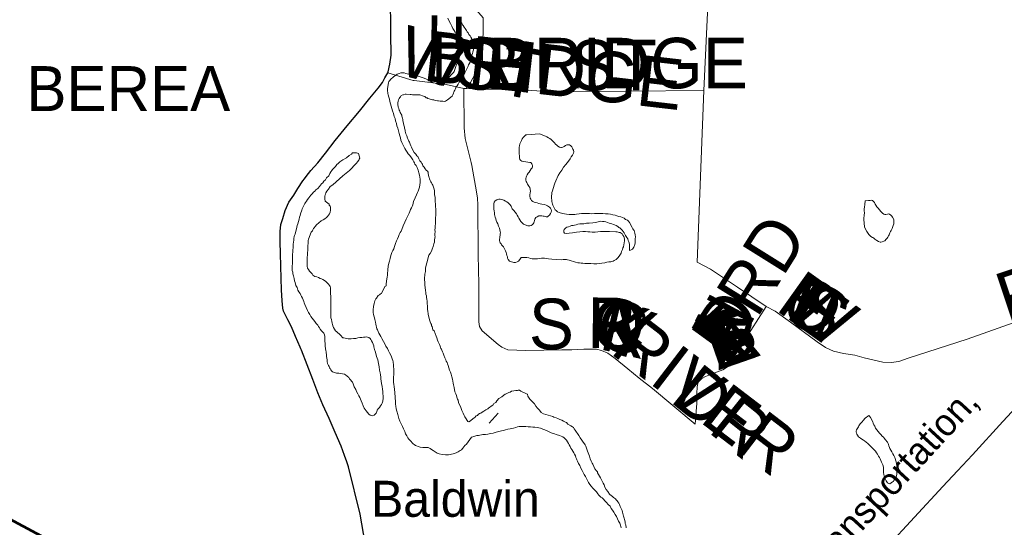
# Model space of a CAD drawing. Header units: feet. Extents: x 92 to 141.3, y -5 to 23.6.
# Tile 58 of 256: x 113.2 to 115.5, y 0.9 to 2.1. Entities that reach past the tile are written whole.
import ezdxf
from ezdxf.enums import TextEntityAlignment as Align

# ---------------------------------------------------------------- set-up
doc = ezdxf.new("R2010")
doc.units = ezdxf.units.FT
doc.header["$MEASUREMENT"] = 0
doc.linetypes.add('CUY - Design$0$DGN1', pattern=[2231.760665, 0, -2231.760665])
for name, color, linetype, lineweight in [('CUY - Design$0$GM_X_City_Street', 7, 'Continuous', 0), ('CUY - Design$0$GM_X_Corporation', 7, 'CUY - Design$0$DGN1', 13), ('CUY - Design$0$GM_X_Corporation_Text', 7, 'Continuous', 13), ('CUY - Design$0$GM_X_Interstate_Route', 1, 'Continuous', 53), ('CUY - Design$0$GM_X_Major_River', 5, 'Continuous', 13), ('CUY - Design$0$GM_X_Minor_Lake', 5, 'Continuous', 0), ('CUY - Design$0$GM_X_Minor_Lake_Text', 5, 'Continuous', 0), ('CUY - Design$0$GM_X_Rail_Line', 7, 'Continuous', 13), ('CUY - Design$0$GM_X_Rail_Line_Text', 7, 'Continuous', 0), ('CUY - Design$0$GM_X_State_Route', 1, 'Continuous', 30)]:
    doc.layers.add(name, color=color, linetype=linetype, lineweight=lineweight)
doc.layers.add('TX_X_20', color=7, linetype='Continuous')
doc.styles.add('CUY - Design$0$Styledgn030', font='dgn030.shx')
doc.styles.add('CUY - Design$0$Styledgn031', font='dgn031.shx')

msp = doc.modelspace()

# ---------------------------------------------------------------- linework, layer by layer
at = {"layer": 'CUY - Design$0$GM_X_City_Street', "flags": 128}
for points in [[(114.7972, 1.5038), (114.8124, 1.8963), (114.8348, 2.3664), (114.8329, 2.6299), (114.8362, 2.7307), (114.8365, 2.7373)], [(114.3075, 2.0509), (114.3075, 2.0631), (114.2301, 2.1536), (114.1487, 2.244)], [(114.3074, 2.0164), (114.3075, 2.0279), (114.3075, 2.0509)], [(114.3055, 1.9594), (114.3066, 1.9605), (114.3074, 2.0164)], [(114.2688, 1.9013), (114.2792, 1.9147), (114.2997, 1.9531), (114.3055, 1.9594)], [(114.0901, 1.9368), (114.1476, 1.9196), (114.1502, 1.9193)], [(114.1502, 1.9193), (114.2229, 1.9101), (114.2633, 1.901), (114.2688, 1.9013)], [(114.2816, 1.7249), (114.2802, 1.7321), (114.2665, 1.7867), (114.2643, 1.8111), (114.2633, 1.901)], [(114.2688, 1.9013), (114.3056, 1.8997), (114.3106, 1.8996)], [(114.3106, 1.8996), (114.386, 1.8987), (114.4635, 1.8939), (114.8124, 1.8963)], [(114.6388, 1.2597), (114.6099, 1.2839), (114.5927, 1.2962), (114.5784, 1.3021), (114.5666, 1.305), (114.5546, 1.3053), (114.538, 1.3047), (114.5109, 1.3035), (114.4874, 1.3037), (114.4052, 1.3021), (114.3639, 1.3034), (114.3502, 1.3093), (114.342, 1.3154), (114.3056, 1.347), (114.2997, 1.3568), (114.2978, 1.3678), (114.2981, 1.4538), (114.2965, 1.5205), (114.2955, 1.6354), (114.2949, 1.6507), (114.2929, 1.6647), (114.2816, 1.7249)], [(114.7972, 1.5038), (114.8276, 1.4883), (114.8897, 1.4467), (114.9548, 1.4027), (114.955, 1.4026)], [(114.7928, 1.1337), (114.7962, 1.1816), (114.7965, 1.204), (114.7974, 1.219), (114.7994, 1.2293), (114.8077, 1.2376), (114.816, 1.2425), (114.8318, 1.2485), (114.8556, 1.2577), (114.8665, 1.2643), (114.8764, 1.2747), (114.8852, 1.2925), (114.9548, 1.4027)], [(114.955, 1.4026), (114.9759, 1.3917), (115.0107, 1.3668), (115.0718, 1.3221), (115.0905, 1.3088), (115.1086, 1.3003), (115.1317, 1.2951), (115.1574, 1.291), (115.1792, 1.2853), (115.2216, 1.2755), (115.241, 1.2742), (115.258, 1.2768), (115.2795, 1.2844), (115.4146, 1.3276), (115.5093, 1.3615), (115.5368, 1.3704), (115.5515, 1.3768), (115.5734, 1.3753), (115.875, 1.389), (115.966, 1.3872), (116.0927, 1.3816)], [(114.7928, 1.1337), (114.6949, 1.2152), (114.6646, 1.2389), (114.6513, 1.2494), (114.6388, 1.2597)]]:
    msp.add_lwpolyline(points, dxfattribs=at)
at = {"layer": 'CUY - Design$0$GM_X_Corporation', "flags": 128}
for points in [[(112.974, 3.6323), (112.9744, 3.6666), (113.0584, 3.6712), (114.0614, 3.6561), (114.8616, 3.644), (114.8657, 3.6412), (114.8655, 3.6341), (114.8647, 3.6107), (114.5354, 3.3001), (114.5284, 2.8982), (114.8432, 2.891), (114.8391, 2.7391), (114.9178, 2.7366), (114.9188, 2.7283), (114.9518, 2.7286), (114.9508, 2.7129), (115.0032, 2.7119), (114.9989, 2.5607), (114.9913, 2.3591), (114.9913, 2.3583), (115.034, 2.357), (115.0227, 2.1237), (115.1043, 2.1217), (115.1052, 2.0103), (115.1805, 2.0098), (115.1805, 1.9838), (115.1472, 1.9812), (115.1456, 1.7905), (115.1777, 1.7914), (115.1772, 1.7431), (115.1154, 1.7409), (115.113, 1.4961), (114.9535, 1.497), (114.9532, 1.4099), (114.9247, 1.3595), (114.7934, 1.407), (114.7925, 1.3608), (114.6594, 1.2522), (114.6646, 1.2389), (114.6513, 1.2494), (114.5693, 1.1951), (114.5666, 1.0692), (114.3389, 1.069), (114.2335, 1.0104), (114.2336, 0.9749), (114.1665, 0.9743), (114.1865, 0.9024), (114.5058, 0.7922), (114.5076, 0.7233), (114.5678, 0.7225), (114.5672, 0.2458), (114.4594, 0.2916), (114.3337, 0.3479), (114.2284, 0.3925), (114.114, 0.4411), (114.0427, 0.473), (113.9821, 0.5043), (113.6214, 0.7242), (113.5724, 0.7239), (113.4765, 0.7234), (113.2075, 0.7217), (112.9673, 0.7212), (112.9621, 1.0522), (112.9163, 1.0712), (112.8755, 1.085), (112.8331, 1.0979), (112.7993, 1.1059), (112.7754, 1.1106), (112.74, 1.1195), (112.7107, 1.1275), (112.6712, 1.1359), (112.6139, 1.1479), (112.5798, 1.1546), (112.5415, 1.1622), (112.5167, 1.167), (112.4517, 1.1781), (112.3965, 1.1867), (112.3831, 1.5294), (112.4331, 1.5617), (112.4745, 1.5361), (112.4963, 1.5284), (112.5256, 1.5208), (112.5589, 1.5144), (112.5758, 1.5133), (112.5918, 1.5151), (112.6037, 1.5226), (112.6381, 1.5476), (112.819, 1.6799), (112.8264, 1.6845), (112.8317, 1.6899), (112.8366, 1.7015), (112.8398, 1.7156), (112.962, 1.7135), (112.9658, 2.0446), (111.8921, 2.0491), (111.8903, 2.0672), (111.8811, 2.1484), (111.8719, 2.2415), (111.8628, 2.3185), (111.8588, 2.3618), (111.8516, 2.4489), (111.8483, 2.5057), (111.8461, 2.5179), (111.8449, 2.5382), (111.8438, 2.5549), (111.9058, 2.7148), (112.164, 2.7173), (112.1504, 2.7329), (112.1133, 2.7319), (112.1042, 2.7442), (112.0568, 2.7605), (112.0616, 2.7849), (112.0541, 2.8096), (112.0487, 2.8319), (112.0321, 2.8532), (112.8573, 2.8418), (112.8561, 3.0555), (112.1691, 3.0674), (112.1844, 3.0942), (112.2296, 3.0912), (112.235, 3.1213), (112.195, 3.124), (112.1952, 3.1271), (112.1943, 3.1453), (112.193, 3.1589), (112.2999, 3.1589), (112.2918, 3.3306), (112.5142, 3.2734), (112.7218, 3.2304), (112.7467, 3.2245), (112.759, 3.221), (112.785, 3.2096), (112.8761, 3.151), (112.9103, 3.1282), (112.9298, 3.1128), (112.9827, 3.0728), (112.9715, 3.3419), (112.9722, 3.4801), (112.974, 3.6323)], [(114.8655, 3.6341), (114.9021, 3.6337), (114.9152, 3.6385), (114.9362, 3.641), (116.3508, 3.6022), (117.0141, 3.585), (117.0126, 3.4513), (117.1482, 3.4507), (117.148, 3.5658), (117.5442, 3.563), (117.5444, 3.5746), (117.6231, 3.5716), (118.1587, 3.5586), (118.1571, 3.3663), (118.1533, 2.5871), (118.1541, 2.4404), (118.1544, 2.2714), (118.1551, 1.7402), (118.1614, 0.7617), (117.2652, 0.7567), (116.9559, 0.7539), (116.2982, 0.7484), (116.138, 0.7469), (115.9589, 0.7415), (115.8762, 0.7398), (115.7629, 0.736), (115.653, 0.7355), (115.4684, 0.736), (114.5678, 0.7225), (114.5076, 0.7233), (114.5058, 0.7922), (114.1865, 0.9024), (114.1665, 0.9743), (114.2336, 0.9749), (114.2335, 1.0104), (114.3389, 1.069), (114.5666, 1.0692), (114.5693, 1.1951), (114.6513, 1.2494), (114.6646, 1.2389), (114.6594, 1.2522), (114.7925, 1.3608), (114.7934, 1.407), (114.9247, 1.3595), (114.9532, 1.4099), (114.9535, 1.497), (115.113, 1.4961), (115.1154, 1.7409), (115.1772, 1.7431), (115.1777, 1.7914), (115.1456, 1.7905), (115.1472, 1.9812), (115.1805, 1.9838), (115.1805, 2.0098), (115.1052, 2.0103), (115.1043, 2.1217), (115.0227, 2.1237), (115.034, 2.357), (114.9913, 2.3583), (114.9913, 2.3591), (114.9989, 2.5607), (115.0032, 2.7119), (114.9508, 2.7129), (114.9518, 2.7286), (114.9188, 2.7283), (114.9178, 2.7366), (114.8391, 2.7391), (114.8432, 2.891), (114.5284, 2.8982), (114.5354, 3.3001), (114.8647, 3.6107), (114.8655, 3.6341)]]:
    msp.add_lwpolyline(points, dxfattribs=at)
at = {"layer": 'CUY - Design$0$GM_X_Interstate_Route', "flags": 128}
msp.add_lwpolyline([(112.9646, 1.0339), (112.9684, 1.0324), (113.056, 0.9972), (113.1717, 0.945), (113.3067, 0.8728), (113.4756, 0.7788), (113.5724, 0.7239)], dxfattribs=at)
at = {"layer": 'CUY - Design$0$GM_X_Major_River', "flags": 128}
for points in [[(114.2534, 2.0586), (114.2555, 2.0553), (114.2572, 2.0525), (114.2589, 2.0504), (114.2606, 2.0471), (114.2622, 2.0451), (114.2647, 2.0418), (114.2668, 2.0386), (114.2685, 2.0361), (114.2698, 2.0336), (114.2711, 2.0312), (114.2732, 2.0283), (114.2753, 2.025), (114.2782, 2.0214), (114.2799, 2.0189), (114.282, 2.0148), (114.2833, 2.0107), (114.2854, 2.0066), (114.2858, 2.0041), (114.2863, 2.0012), (114.2863, 1.9979), (114.2864, 1.9955), (114.286, 1.9926), (114.2856, 1.9897), (114.2848, 1.9872), (114.2844, 1.9847), (114.2833, 1.9806), (114.2821, 1.9772), (114.2817, 1.9748), (114.2809, 1.9715), (114.2797, 1.9681), (114.2789, 1.9644), (114.2778, 1.9611), (114.2757, 1.9578), (114.2745, 1.9557), (114.2733, 1.952), (114.2657, 1.9374), (114.2637, 1.932), (114.2613, 1.9283), (114.2601, 1.9262), (114.2572, 1.922), (114.2556, 1.9195), (114.2532, 1.9154), (114.2508, 1.9112), (114.2484, 1.9075), (114.2459, 1.9058), (114.2443, 1.9008), (114.2427, 1.8975), (114.2415, 1.8954), (114.2411, 1.8934), (114.2399, 1.8909), (114.2387, 1.8871), (114.2367, 1.8838), (114.2261, 1.875), (114.2241, 1.8738), (114.222, 1.8725), (114.2183, 1.8716), (114.2159, 1.872), (114.2138, 1.872), (114.2113, 1.8724), (114.2093, 1.8723), (114.2055, 1.8727), (114.2035, 1.8731), (114.1998, 1.8739), (114.1969, 1.8747), (114.1948, 1.875), (114.1919, 1.8754), (114.189, 1.8762), (114.1845, 1.8774), (114.1816, 1.8786), (114.1795, 1.8798), (114.1774, 1.8802), (114.1741, 1.8826), (114.1712, 1.8834), (114.1691, 1.8846), (114.1654, 1.8858), (114.1629, 1.8866), (114.16, 1.8866), (114.1571, 1.887), (114.1547, 1.8865), (114.1522, 1.8869), (114.1493, 1.8869), (114.146, 1.8868), (114.1431, 1.8872), (114.1407, 1.8872), (114.132, 1.8883), (114.1291, 1.8879), (114.1258, 1.887), (114.1238, 1.8866)], [(114.2587, 1.9976), (114.2557, 2.0066), (114.2519, 2.0169), (114.2502, 2.0202), (114.2481, 2.0231), (114.2464, 2.0255), (114.2435, 2.03), (114.2414, 2.0337), (114.2388, 2.0386), (114.2359, 2.044), (114.2333, 2.0497), (114.2304, 2.0554), (114.2274, 2.062)], [(114.1633, 1.6984), (114.1624, 1.7029), (114.1611, 1.7083), (114.159, 1.7141), (114.1568, 1.7206), (114.1543, 1.7251), (114.1518, 1.7284), (114.1509, 1.7309), (114.1493, 1.7337), (114.1467, 1.7383), (114.1438, 1.7428), (114.14, 1.7477), (114.1367, 1.7517), (114.1337, 1.7554), (114.1312, 1.7599), (114.1287, 1.764), (114.1261, 1.7685), (114.124, 1.7731), (114.1219, 1.7776), (114.1198, 1.7833), (114.1189, 1.7883), (114.1176, 1.7932), (114.1158, 1.7985), (114.1141, 1.8043), (114.1124, 1.8105), (114.1107, 1.8162), (114.1094, 1.8212), (114.1076, 1.8269), (114.1063, 1.8323), (114.1046, 1.8372), (114.1029, 1.8442), (114.1008, 1.85), (114.099, 1.8557), (114.0977, 1.8606), (114.096, 1.866), (114.0947, 1.8713), (114.0934, 1.8767), (114.0921, 1.8812), (114.0908, 1.8866), (114.0899, 1.8899), (114.0895, 1.8919), (114.0894, 1.8952), (114.0894, 1.9014), (114.0913, 1.9142), (114.0925, 1.9171), (114.0941, 1.9192), (114.0957, 1.9217), (114.0981, 1.9238), (114.1006, 1.9259), (114.1038, 1.9284), (114.1071, 1.9309), (114.1108, 1.9339), (114.1161, 1.9356), (114.1198, 1.9369), (114.1227, 1.9369), (114.1252, 1.9369), (114.1272, 1.937), (114.1309, 1.9358), (114.1338, 1.935), (114.1372, 1.9338), (114.1409, 1.933), (114.1446, 1.9322), (114.1483, 1.9319), (114.1508, 1.9311), (114.1545, 1.9303), (114.1591, 1.9295), (114.1636, 1.9279), (114.1682, 1.9263), (114.1731, 1.9247), (114.1785, 1.9223), (114.1831, 1.9199), (114.1864, 1.9183), (114.1885, 1.9171), (114.1906, 1.9154), (114.1955, 1.9139), (114.1993, 1.9127), (114.203, 1.9115), (114.2071, 1.9099), (114.2108, 1.9087), (114.2133, 1.9091), (114.2174, 1.9096), (114.2195, 1.9125), (114.2235, 1.9196), (114.23, 1.9271), (114.2357, 1.9329), (114.2397, 1.9379), (114.2418, 1.94), (114.2426, 1.9425), (114.2441, 1.9466), (114.2453, 1.9516), (114.2473, 1.9574), (114.2497, 1.962), (114.2513, 1.9645), (114.2521, 1.9666), (114.2533, 1.9711), (114.2545, 1.9761), (114.2561, 1.9815), (114.2576, 1.986), (114.2588, 1.9902), (114.2592, 1.9943), (114.2587, 1.9976)], [(114.1238, 1.8866), (114.1205, 1.8849), (114.1185, 1.8824), (114.1173, 1.8803), (114.1156, 1.8782), (114.1144, 1.8753), (114.1132, 1.872), (114.1125, 1.8687), (114.1125, 1.8641), (114.1134, 1.8604), (114.1138, 1.8584), (114.1147, 1.8551), (114.1156, 1.8518), (114.1172, 1.8493), (114.1181, 1.8465), (114.1194, 1.8444), (114.1206, 1.8424), (114.1215, 1.8403), (114.1219, 1.8382), (114.1232, 1.8337), (114.1241, 1.83), (114.1245, 1.8275), (114.125, 1.8247), (114.1254, 1.8214), (114.1263, 1.8172), (114.1276, 1.8131), (114.1281, 1.8107), (114.1289, 1.8082), (114.1293, 1.8061), (114.1298, 1.8033), (114.1311, 1.7975), (114.1324, 1.7946), (114.1336, 1.7926), (114.1345, 1.7876), (114.1362, 1.7844), (114.1379, 1.7811), (114.1392, 1.7782), (114.1409, 1.7737), (114.1426, 1.77), (114.1443, 1.7667), (114.1473, 1.7605), (114.1502, 1.7552), (114.154, 1.7507), (114.1565, 1.747), (114.1586, 1.7454), (114.1607, 1.7401), (114.1632, 1.736), (114.1658, 1.7327), (114.1674, 1.7298), (114.1691, 1.7278), (114.17, 1.7241), (114.1729, 1.7212), (114.1754, 1.7176), (114.1775, 1.7147), (114.1805, 1.7118), (114.1817, 1.7098), (114.1822, 1.7065), (114.1826, 1.7028), (114.1835, 1.6995), (114.1844, 1.6974), (114.1852, 1.6946), (114.1865, 1.6909), (114.1882, 1.688), (114.1899, 1.6851), (114.1911, 1.6823), (114.1928, 1.6802), (114.1954, 1.6707), (114.1963, 1.6675), (114.1968, 1.6629), (114.1968, 1.6584), (114.1973, 1.6551), (114.1977, 1.6526), (114.1977, 1.6501), (114.1982, 1.6473), (114.1983, 1.6423), (114.1987, 1.6374), (114.1988, 1.6316), (114.1993, 1.6254), (114.1998, 1.6217), (114.1998, 1.6155), (114.1995, 1.6114), (114.1992, 1.6056), (114.1988, 1.5977), (114.1985, 1.5924), (114.1982, 1.5866), (114.1978, 1.582), (114.1975, 1.5783), (114.1979, 1.5738), (114.1976, 1.5684), (114.1976, 1.5647), (114.1977, 1.5622), (114.1973, 1.5593), (114.1969, 1.5544), (114.1962, 1.5498), (114.195, 1.5457), (114.1934, 1.5395), (114.1914, 1.5341), (114.1894, 1.5295), (114.1866, 1.5241), (114.1838, 1.5199), (114.1818, 1.5146)], [(114.1059, 1.2057), (114.105, 1.2127), (114.1041, 1.2193), (114.1036, 1.2239), (114.1031, 1.2292), (114.103, 1.2354), (114.103, 1.2412), (114.1033, 1.2474), (114.1032, 1.2532), (114.1036, 1.2581), (114.1035, 1.261), (114.1031, 1.2635), (114.103, 1.2659), (114.103, 1.268), (114.1026, 1.2709), (114.1021, 1.2738), (114.1017, 1.2758), (114.1012, 1.2791), (114.0995, 1.2832), (114.0982, 1.2873), (114.0965, 1.2915), (114.094, 1.2964), (114.0915, 1.3013), (114.0889, 1.3066), (114.0855, 1.312), (114.0826, 1.3169), (114.0796, 1.3226), (114.0758, 1.3292), (114.0737, 1.3337), (114.0716, 1.3378), (114.0695, 1.3419), (114.0674, 1.3456), (114.0661, 1.3493), (114.0648, 1.3517), (114.064, 1.355), (114.0631, 1.3583), (114.0622, 1.362), (114.0613, 1.367), (114.0604, 1.3727), (114.0591, 1.3768), (114.0578, 1.381), (114.057, 1.3847), (114.0565, 1.3884), (114.056, 1.395), (114.0567, 1.4028), (114.0583, 1.4094), (114.0603, 1.4152), (114.0623, 1.4198), (114.0639, 1.4219), (114.068, 1.4277), (114.0704, 1.429), (114.0728, 1.4315), (114.0753, 1.4324), (114.0833, 1.4485), (114.0858, 1.4498), (114.0862, 1.4531), (114.0869, 1.4614), (114.0884, 1.4697), (114.0892, 1.4746), (114.0891, 1.4775), (114.0899, 1.4862), (114.0906, 1.4949), (114.0921, 1.5015), (114.0937, 1.5065), (114.0953, 1.5127), (114.0968, 1.5189), (114.0992, 1.5263), (114.1016, 1.5309), (114.1032, 1.5346), (114.1048, 1.54), (114.1072, 1.5467), (114.1096, 1.5529), (114.112, 1.5575), (114.114, 1.5624), (114.116, 1.5674), (114.1184, 1.5716), (114.12, 1.5749), (114.1216, 1.579), (114.1248, 1.5873), (114.1284, 1.5956), (114.1316, 1.6027), (114.1348, 1.6085), (114.1368, 1.6131), (114.1388, 1.6164), (114.14, 1.6197), (114.142, 1.6243), (114.144, 1.628), (114.1457, 1.6313), (114.1468, 1.6351), (114.1484, 1.6429), (114.1524, 1.6508), (114.1556, 1.6583), (114.158, 1.6633), (114.1592, 1.6662), (114.1604, 1.6707), (114.162, 1.6753), (114.1635, 1.686), (114.1634, 1.6889), (114.1638, 1.6914), (114.1638, 1.6939), (114.1633, 1.6984)], [(114.1818, 1.5146), (114.1802, 1.5075), (114.1791, 1.5021), (114.1771, 1.4943), (114.1763, 1.4906), (114.176, 1.4868), (114.1756, 1.4823), (114.1753, 1.4794), (114.1745, 1.4765), (114.1741, 1.4736), (114.1737, 1.4686), (114.1738, 1.4653), (114.1738, 1.4633), (114.1743, 1.4583), (114.1748, 1.4538), (114.1748, 1.4513), (114.1753, 1.4464), (114.1762, 1.4394), (114.1767, 1.4348), (114.1771, 1.4311), (114.178, 1.427), (114.1785, 1.4225), (114.1789, 1.42), (114.1798, 1.4138), (114.1799, 1.4089), (114.1804, 1.4043), (114.1809, 1.3969), (114.1814, 1.3907), (114.1818, 1.3874), (114.1823, 1.3854), (114.1853, 1.3722), (114.187, 1.3677), (114.1883, 1.3636), (114.1896, 1.3615), (114.19, 1.3586), (114.1909, 1.3566), (114.193, 1.3492), (114.1959, 1.3472), (114.2002, 1.3344), (114.2015, 1.3307), (114.2036, 1.3258), (114.2053, 1.3221), (114.2066, 1.3188), (114.2079, 1.3155), (114.2096, 1.3118), (114.21, 1.3094), (114.2113, 1.3069), (114.2126, 1.3048), (114.2134, 1.3024), (114.2151, 1.2991), (114.2164, 1.2958), (114.2181, 1.2913), (114.2198, 1.2851), (114.2224, 1.281), (114.2236, 1.2773), (114.2253, 1.2745), (114.2266, 1.2712), (114.2275, 1.2675), (114.2292, 1.2621), (114.2309, 1.2572), (114.233, 1.2523), (114.2348, 1.2478), (114.2361, 1.2416), (114.2374, 1.2366), (114.2387, 1.2321), (114.2391, 1.2272), (114.24, 1.2235), (114.2405, 1.2206), (114.2413, 1.2177), (114.2431, 1.2078), (114.2452, 1.2025), (114.2465, 1.1992), (114.2474, 1.1951), (114.2491, 1.1906), (114.2504, 1.1881), (114.2513, 1.1832), (114.2568, 1.1713), (114.2589, 1.1647), (114.2623, 1.1585), (114.264, 1.1536), (114.2661, 1.1503), (114.2674, 1.1483), (114.2691, 1.1454), (114.2716, 1.1417), (114.2728, 1.1397), (114.2749, 1.1389), (114.2786, 1.1414), (114.2806, 1.1427), (114.2831, 1.1452), (114.2859, 1.1473), (114.288, 1.1481), (114.2916, 1.1523), (114.2945, 1.1531), (114.2965, 1.1556), (114.2994, 1.1577), (114.3023, 1.159), (114.3055, 1.1611), (114.3092, 1.1632), (114.3137, 1.1666), (114.3182, 1.1683), (114.3203, 1.17)], [(114.5149, 1.0679), (114.5128, 1.0716), (114.5107, 1.0753), (114.5086, 1.0786), (114.5064, 1.0827), (114.5048, 1.086), (114.5027, 1.0892), (114.501, 1.0929), (114.4984, 1.0966), (114.493, 1.1023), (114.4897, 1.1044), (114.4859, 1.1064), (114.4822, 1.1076), (114.4748, 1.1099), (114.471, 1.1111), (114.4636, 1.1139), (114.4541, 1.1184), (114.4491, 1.1204), (114.4441, 1.122), (114.4387, 1.124), (114.4313, 1.1255), (114.4263, 1.1263), (114.4214, 1.127), (114.416, 1.1274), (114.4107, 1.1277), (114.4053, 1.1281), (114.4003, 1.1284), (114.3954, 1.1284), (114.3905, 1.1279), (114.3863, 1.1274), (114.3822, 1.1261), (114.3773, 1.1244), (114.3699, 1.1227), (114.3646, 1.1218), (114.3592, 1.1209), (114.3543, 1.1192), (114.3494, 1.1179), (114.3436, 1.1166), (114.3375, 1.1149), (114.3305, 1.1131), (114.3243, 1.1118), (114.3186, 1.1105), (114.3132, 1.11), (114.307, 1.1095), (114.3042, 1.1091), (114.3, 1.1086), (114.2972, 1.1078), (114.2935, 1.1073), (114.2885, 1.106), (114.2844, 1.1047), (114.2812, 1.1034), (114.2694, 1.088), (114.2657, 1.0847), (114.2637, 1.0818), (114.2613, 1.0784), (114.258, 1.0751), (114.2552, 1.073), (114.2531, 1.0721), (114.2507, 1.0701), (114.2458, 1.0679), (114.2392, 1.0658), (114.2289, 1.0636), (114.2215, 1.0631), (114.2141, 1.0638), (114.2075, 1.0654), (114.2025, 1.0674), (114.1979, 1.0702), (114.1934, 1.0731), (114.1896, 1.0759), (114.1863, 1.0779), (114.1838, 1.0795), (114.1817, 1.0803), (114.178, 1.0803), (114.1747, 1.0799), (114.1698, 1.0798), (114.164, 1.081), (114.159, 1.0825), (114.1553, 1.0837), (114.1528, 1.0849), (114.1503, 1.0866), (114.1478, 1.0886), (114.1453, 1.091), (114.1432, 1.0935), (114.1399, 1.0968), (114.1378, 1.0992), (114.1353, 1.1025), (114.1332, 1.1066), (114.1306, 1.1115), (114.1285, 1.1168), (114.1259, 1.1226), (114.123, 1.1279), (114.12, 1.1341), (114.1175, 1.1402), (114.1149, 1.1468), (114.1127, 1.1559), (114.1106, 1.1629), (114.1088, 1.1686), (114.1079, 1.1744), (114.1075, 1.1793), (114.107, 1.1839), (114.1059, 1.2057)], [(114.3203, 1.17), (114.3284, 1.1763), (114.3305, 1.1779), (114.3325, 1.1804), (114.3349, 1.1821), (114.337, 1.1834), (114.3394, 1.1867), (114.3435, 1.1921), (114.3504, 1.1963), (114.3549, 1.1997), (114.3582, 1.2018), (114.3606, 1.2027), (114.3631, 1.2043), (114.3664, 1.206), (114.3692, 1.2069), (114.3725, 1.2086), (114.3778, 1.2099), (114.3828, 1.2104), (114.3861, 1.2108), (114.3881, 1.2112), (114.391, 1.2109), (114.3939, 1.2093), (114.3989, 1.2068), (114.4035, 1.2044), (114.4068, 1.2028), (114.4089, 1.2024), (114.4102, 1.1975), (114.4148, 1.1909), (114.4194, 1.186), (114.4231, 1.1824), (114.4252, 1.1799), (114.4286, 1.1746), (114.432, 1.1697), (114.4361, 1.166), (114.439, 1.1628), (114.4407, 1.1603), (114.4457, 1.1571), (114.4668, 1.1507), (114.4697, 1.1495), (114.4747, 1.1483), (114.4788, 1.1463), (114.4834, 1.1443), (114.4875, 1.1423), (114.4913, 1.1407), (114.4942, 1.1391), (114.4962, 1.1383), (114.4983, 1.1375), (114.5017, 1.1334), (114.5083, 1.1293), (114.512, 1.1277), (114.5141, 1.1261), (114.5158, 1.1228), (114.5179, 1.1196), (114.5209, 1.1155), (114.5238, 1.1122), (114.5267, 1.1073), (114.5293, 1.102), (114.5335, 1.0966), (114.5368, 1.0921), (114.5393, 1.0885), (114.5414, 1.086), (114.5427, 1.0835), (114.5436, 1.0811), (114.5449, 1.0766), (114.5466, 1.0716), (114.5483, 1.0679), (114.5496, 1.0642), (114.5508, 1.0601), (114.5526, 1.0539), (114.5547, 1.0486), (114.5572, 1.0445), (114.5589, 1.0421), (114.5628, 1.0314), (114.5669, 1.0265), (114.569, 1.0248), (114.5695, 1.0224), (114.5716, 1.0183), (114.5741, 1.0146), (114.5758, 1.0105), (114.5796, 1.0031), (114.5821, 0.9986), (114.5843, 0.9945), (114.5864, 0.9891), (114.5893, 0.9842), (114.5927, 0.9793), (114.5969, 0.9736), (114.6011, 0.9695), (114.6031, 0.9687), (114.6057, 0.9659), (114.6081, 0.9646), (114.6102, 0.9626), (114.6123, 0.9602), (114.6144, 0.9581), (114.6157, 0.9557), (114.6178, 0.9528), (114.6195, 0.9499), (114.6208, 0.9454), (114.6233, 0.9405), (114.6254, 0.9364), (114.6267, 0.9323), (114.6285, 0.9232)], [(114.3425, 1.159), (114.3216, 1.1354)], [(114.6231, 0.8963), (114.6217, 0.9021), (114.62, 0.9074), (114.6175, 0.9119), (114.6149, 0.9173), (114.6124, 0.9222), (114.6095, 0.9271), (114.6065, 0.9324), (114.6036, 0.9365), (114.6006, 0.9406), (114.5981, 0.946), (114.5935, 0.9496), (114.5897, 0.9541), (114.586, 0.9582), (114.583, 0.9619), (114.5801, 0.9647), (114.5768, 0.9667), (114.5747, 0.9688), (114.5722, 0.9712), (114.5697, 0.9745), (114.5667, 0.9786), (114.5634, 0.9823), (114.5584, 0.9872), (114.5546, 0.9916), (114.5517, 0.9957), (114.5487, 0.9998), (114.5466, 1.0043), (114.5441, 1.0093), (114.5416, 1.0138), (114.539, 1.0187), (114.5365, 1.0232), (114.534, 1.0277), (114.5314, 1.0326), (114.5289, 1.0388), (114.5259, 1.0437), (114.5238, 1.0486), (114.5221, 1.0519), (114.5213, 1.054), (114.52, 1.0573), (114.5187, 1.061), (114.517, 1.0647), (114.5149, 1.0679)], [(114.6285, 0.9232), (114.6302, 0.9183), (114.631, 0.9154), (114.6315, 0.9133), (114.6324, 0.9096), (114.6328, 0.9063), (114.6337, 0.9031), (114.635, 0.8965)]]:
    msp.add_lwpolyline(points, dxfattribs=at)
at = {"layer": 'CUY - Design$0$GM_X_Minor_Lake', "flags": 128}
for points in [[(114.4056, 1.7332), (114.4002, 1.7343), (114.3965, 1.7351), (114.394, 1.7367), (114.3915, 1.7392), (114.3907, 1.7429), (114.3906, 1.7474), (114.3905, 1.752), (114.3905, 1.7561), (114.3904, 1.7598), (114.3904, 1.7631), (114.3903, 1.7668), (114.3911, 1.7701), (114.3919, 1.7743), (114.3931, 1.778), (114.3951, 1.7822), (114.3967, 1.7859), (114.3991, 1.7888), (114.4007, 1.7909), (114.4028, 1.7926), (114.4056, 1.7951), (114.4073, 1.7955)], [(114.4073, 1.7955), (114.4365, 1.7975), (114.4502, 1.7919), (114.4535, 1.7903), (114.4576, 1.7883), (114.4606, 1.7867), (114.4631, 1.7846), (114.4656, 1.7822), (114.4681, 1.7798), (114.471, 1.7773), (114.4735, 1.774), (114.476, 1.7716), (114.4789, 1.7696), (114.4822, 1.7671), (114.4851, 1.7659), (114.4872, 1.7664), (114.4901, 1.7668), (114.4929, 1.7689), (114.4962, 1.771), (114.4995, 1.7723), (114.5019, 1.7727), (114.5053, 1.7724), (114.5082, 1.7703), (114.5103, 1.7675), (114.5119, 1.765), (114.5132, 1.7626), (114.5141, 1.7605), (114.5149, 1.7564), (114.5142, 1.7535), (114.5122, 1.7489), (114.5093, 1.7452), (114.5065, 1.7406), (114.5029, 1.7348), (114.4968, 1.7273), (114.4919, 1.721), (114.4875, 1.7148), (114.483, 1.7081), (114.4794, 1.7023), (114.4738, 1.6903), (114.4714, 1.6845), (114.4698, 1.6799), (114.4662, 1.6675), (114.4651, 1.6633), (114.4647, 1.6596), (114.4643, 1.6559), (114.4644, 1.6538), (114.4644, 1.6505), (114.4649, 1.646), (114.4649, 1.6431), (114.4654, 1.6398), (114.4662, 1.6369), (114.4671, 1.634), (114.4684, 1.6312), (114.4709, 1.6267), (114.4726, 1.6238), (114.4751, 1.6218), (114.478, 1.6193), (114.4813, 1.6177), (114.4842, 1.6169), (114.4867, 1.6161), (114.49, 1.6153), (114.4937, 1.6146), (114.4983, 1.6138), (114.5045, 1.613), (114.511, 1.6131), (114.5172, 1.6132), (114.5213, 1.6137), (114.5271, 1.6146), (114.5329, 1.615), (114.5382, 1.6151), (114.5444, 1.6152), (114.551, 1.6153), (114.5564, 1.6149), (114.5625, 1.615), (114.5675, 1.6151), (114.5733, 1.6151), (114.5811, 1.6152), (114.5873, 1.6149), (114.5935, 1.6145), (114.5988, 1.6138), (114.6046, 1.6126), (114.6096, 1.6114)], [(114.0225, 1.7528), (114.0229, 1.7528), (114.0179, 1.754), (114.013, 1.7539), (114.0093, 1.7539), (114.0064, 1.7514), (114.0015, 1.748), (113.995, 1.7426), (113.9872, 1.7379), (113.9799, 1.7333), (113.9766, 1.73), (113.9734, 1.7275), (113.9701, 1.7229), (113.9677, 1.7204), (113.9657, 1.7179), (113.9636, 1.7158), (113.9616, 1.7133), (113.9596, 1.7104), (113.9575, 1.707), (113.9547, 1.7012), (113.9498, 1.697), (113.947, 1.6925), (113.9438, 1.6891), (113.9409, 1.6858), (113.9385, 1.6833), (113.9361, 1.6804), (113.9332, 1.677), (113.9296, 1.6728), (113.9255, 1.6695), (113.9226, 1.6666), (113.9202, 1.6641), (113.9165, 1.6603), (113.9141, 1.6574), (113.9117, 1.6541), (113.9092, 1.6511), (113.9064, 1.6474), (113.904, 1.6436), (113.9015, 1.6403), (113.8999, 1.6382), (113.8983, 1.6353), (113.8971, 1.632), (113.8955, 1.6291), (113.8943, 1.6262), (113.8931, 1.6233), (113.8923, 1.6204), (113.8911, 1.6171), (113.8899, 1.6142), (113.8892, 1.6109), (113.888, 1.6067), (113.8868, 1.6022), (113.8856, 1.5968), (113.8841, 1.5914), (113.8825, 1.5877), (113.8817, 1.5843), (113.8778, 1.5682), (113.8766, 1.5653), (113.8758, 1.5624), (113.875, 1.5578), (113.8747, 1.5541), (113.8743, 1.5496), (113.8735, 1.545), (113.8732, 1.5417), (113.8732, 1.5376), (113.8732, 1.5355), (113.8729, 1.5335), (113.8729, 1.5306), (113.8725, 1.5269), (113.8722, 1.5223), (113.8718, 1.5186), (113.8715, 1.5145), (113.8715, 1.5103), (113.8716, 1.5066), (113.8716, 1.5033), (113.8717, 1.5), (113.8713, 1.4955), (113.8709, 1.4922), (113.8714, 1.4876), (113.8714, 1.4847), (113.8723, 1.4815), (113.8728, 1.4773), (113.8741, 1.4728), (113.8754, 1.467), (113.8767, 1.4613), (113.878, 1.4572), (113.8793, 1.4506), (113.8823, 1.4457), (113.8844, 1.4403), (113.8865, 1.4362), (113.889, 1.4321), (113.8911, 1.4289), (113.8928, 1.4256), (113.8945, 1.4219), (113.8962, 1.4182), (113.8975, 1.4141), (113.8988, 1.4108), (113.9004, 1.4069)], [(113.9556, 1.6364), (113.9523, 1.6389), (113.9498, 1.6409), (113.9468, 1.6433), (113.9459, 1.6491), (113.9459, 1.6528), (113.9459, 1.6553), (113.9467, 1.6578), (113.9475, 1.6599), (113.9482, 1.6623), (113.9507, 1.6665), (113.9539, 1.6711), (113.9579, 1.6769), (113.9637, 1.6807), (113.9791, 1.6945), (113.9869, 1.7012), (113.9946, 1.7079), (114.002, 1.7138), (114.0077, 1.7192), (114.0121, 1.7242), (114.0158, 1.7284), (114.0182, 1.7305), (114.0207, 1.7338), (114.0235, 1.7372), (114.0243, 1.7396), (114.0259, 1.7421), (114.0229, 1.7528)], [(114.3334, 1.6167), (114.3329, 1.6213), (114.332, 1.6254), (114.332, 1.6291), (114.3319, 1.632), (114.3319, 1.6344), (114.3323, 1.6373), (114.333, 1.6411), (114.3351, 1.644), (114.3387, 1.6465), (114.3408, 1.6474), (114.3433, 1.6478), (114.3466, 1.6478), (114.3507, 1.6471), (114.3548, 1.6459), (114.359, 1.6439), (114.3623, 1.6418), (114.3652, 1.6394), (114.3686, 1.6361), (114.3715, 1.632), (114.3745, 1.6263), (114.3782, 1.6222), (114.3807, 1.6185), (114.3837, 1.6144), (114.3858, 1.6112), (114.3879, 1.6079), (114.3896, 1.6046), (114.3917, 1.6009), (114.3942, 1.5968), (114.3971, 1.5936), (114.4001, 1.5907), (114.4096, 1.5871), (114.4121, 1.5871), (114.4145, 1.5872), (114.4174, 1.5876), (114.4199, 1.5893), (114.4219, 1.5914), (114.4235, 1.5939), (114.4247, 1.5964), (114.4255, 1.5993), (114.4263, 1.6026), (114.4279, 1.6063), (114.4312, 1.608), (114.4353, 1.6097), (114.439, 1.6102), (114.4423, 1.6098), (114.4447, 1.6094), (114.4472, 1.609), (114.4493, 1.6082), (114.4518, 1.6079), (114.4546, 1.6079), (114.4575, 1.6096), (114.4595, 1.6117), (114.462, 1.6154), (114.4636, 1.6183), (114.464, 1.6212), (114.4635, 1.6245), (114.4618, 1.6274), (114.4597, 1.6298), (114.4576, 1.6315), (114.4547, 1.6327), (114.4518, 1.6343), (114.4481, 1.6359), (114.4423, 1.637), (114.4382, 1.6374), (114.4349, 1.6382), (114.4312, 1.6394), (114.4279, 1.6402), (114.4241, 1.6414), (114.4212, 1.643), (114.4187, 1.6454), (114.417, 1.6483), (114.4153, 1.6507), (114.4145, 1.6549), (114.4148, 1.6578), (114.4156, 1.6627), (114.416, 1.6664), (114.4142, 1.6747), (114.4125, 1.6775), (114.4108, 1.68), (114.4092, 1.6825), (114.4075, 1.6861), (114.4058, 1.6886), (114.4053, 1.6915), (114.4053, 1.6952), (114.4061, 1.6981), (114.4069, 1.7006), (114.4085, 1.7039), (114.4109, 1.7072), (114.4129, 1.7101), (114.4154, 1.7135), (114.4178, 1.7172), (114.4198, 1.7201), (114.4206, 1.7222), (114.4206, 1.7243), (114.4201, 1.7272), (114.4193, 1.7292), (114.4168, 1.7317), (114.4143, 1.732), (114.4102, 1.7324), (114.4056, 1.7332)], [(115.1779, 1.6016), (115.1799, 1.5846), (115.182, 1.5797), (115.1854, 1.5743), (115.19, 1.567), (115.1946, 1.5629), (115.1984, 1.5605), (115.2004, 1.5597), (115.2038, 1.5568), (115.2058, 1.5552), (115.2083, 1.5536), (115.2117, 1.5511), (115.2154, 1.5499), (115.2175, 1.5496), (115.2203, 1.5508), (115.224, 1.5517), (115.2261, 1.553), (115.2293, 1.5563), (115.2318, 1.5592), (115.2334, 1.5613), (115.2346, 1.5642), (115.2362, 1.5667), (115.2378, 1.5709), (115.2394, 1.5738), (115.241, 1.5763), (115.243, 1.5808), (115.2438, 1.5833), (115.2446, 1.5854), (115.2454, 1.5879), (115.2466, 1.5916), (115.247, 1.5945), (115.2469, 1.5974), (115.2465, 1.6015), (115.2439, 1.6068), (115.2426, 1.6093), (115.2401, 1.6118), (115.2372, 1.6138), (115.2343, 1.6142), (115.2323, 1.6141), (115.2286, 1.6133), (115.2265, 1.6128), (115.224, 1.614), (115.2207, 1.6161), (115.2174, 1.6197), (115.214, 1.6238), (115.2107, 1.6275), (115.2077, 1.6308), (115.2056, 1.634), (115.2044, 1.6369), (115.2027, 1.6402), (115.2014, 1.6422), (115.1981, 1.6451), (115.1952, 1.6455), (115.1931, 1.6454), (115.1911, 1.6454), (115.1886, 1.645), (115.1812, 1.6445)], [(115.1812, 1.6445), (115.1812, 1.6424), (115.1804, 1.6378), (115.1805, 1.6341), (115.1801, 1.6317), (115.1794, 1.6246), (115.1794, 1.6205), (115.1799, 1.6176), (115.1795, 1.6151), (115.1791, 1.6131), (115.1791, 1.611), (115.1788, 1.6089), (115.1784, 1.606), (115.178, 1.6023), (115.1779, 1.6016)], [(114.0593, 1.3042), (114.0584, 1.3075), (114.0575, 1.3104), (114.0575, 1.3129), (114.0562, 1.3161), (114.0549, 1.3202), (114.0528, 1.3239), (114.0511, 1.3268), (114.0495, 1.3297), (114.0461, 1.3317), (114.0436, 1.3325), (114.0408, 1.3329), (114.0379, 1.3328), (114.0342, 1.3324), (114.0305, 1.3319), (114.0259, 1.3315), (114.021, 1.3306), (114.0165, 1.3297), (114.0115, 1.3292), (114.0062, 1.3287), (113.9992, 1.3286), (113.9951, 1.3294), (113.9922, 1.3302), (113.9893, 1.3306), (113.9872, 1.331), (113.9814, 1.3367), (113.9784, 1.3399), (113.9755, 1.3424), (113.973, 1.3444), (113.9701, 1.3473), (113.9659, 1.3542), (113.9646, 1.3563), (113.9633, 1.3612), (113.9624, 1.3645), (113.9616, 1.3686), (113.9607, 1.3728), (113.9598, 1.3769), (113.9593, 1.3839), (113.9592, 1.3901), (113.9596, 1.3963), (113.9595, 1.4016), (113.9594, 1.407), (113.9597, 1.4132), (113.9597, 1.4177), (113.9596, 1.4231), (113.9596, 1.4272), (113.9591, 1.4309), (113.9591, 1.4351), (113.959, 1.4396), (113.9585, 1.445), (113.9576, 1.4482), (113.9564, 1.4507), (113.9543, 1.4536), (113.9513, 1.4568), (113.9484, 1.4597), (113.9447, 1.4621), (113.9414, 1.4641), (113.9385, 1.4658), (113.9351, 1.467), (113.9314, 1.4686), (113.9277, 1.4702), (113.9231, 1.4713), (113.9206, 1.4726), (113.9186, 1.4746), (113.9165, 1.477), (113.9135, 1.4803), (113.9106, 1.4836), (113.9085, 1.4873), (113.9064, 1.4905), (113.9055, 1.4951), (113.9054, 1.5025), (113.9053, 1.5116), (113.906, 1.5236), (113.9067, 1.5326), (113.907, 1.5413), (113.9073, 1.5471), (113.9077, 1.5508), (113.908, 1.5533), (113.9088, 1.5566), (113.9148, 1.5728), (113.9172, 1.5757), (113.918, 1.5782), (113.9196, 1.5807), (113.9217, 1.5828), (113.9233, 1.5853), (113.9269, 1.5894), (113.9318, 1.594), (113.9371, 1.5982), (113.9416, 1.6008), (113.9457, 1.6033), (113.9494, 1.6062), (113.9518, 1.6083), (113.9543, 1.6112), (113.9567, 1.6146), (113.9579, 1.6187), (113.9587, 1.6229), (113.959, 1.627), (113.9586, 1.6299), (113.9581, 1.6319), (113.956, 1.6344), (113.9556, 1.6364)], [(114.6296, 1.5626), (114.6304, 1.5601), (114.6313, 1.5568), (114.6309, 1.5531), (114.6306, 1.5481), (114.6294, 1.5436), (114.6286, 1.5394), (114.6274, 1.5365), (114.6263, 1.5328), (114.6243, 1.5287), (114.6231, 1.5249), (114.6202, 1.5199), (114.6162, 1.5149), (114.6117, 1.5103), (114.6076, 1.5078), (114.6048, 1.5061), (114.6023, 1.5053), (114.5994, 1.5048), (114.5953, 1.5044), (114.5904, 1.5039), (114.5859, 1.5026), (114.5793, 1.5017), (114.5739, 1.5008), (114.5677, 1.5003), (114.5607, 1.5002), (114.5541, 1.5006), (114.5463, 1.5009), (114.5401, 1.5012), (114.536, 1.5016), (114.5319, 1.5019), (114.5282, 1.5023), (114.5244, 1.5027), (114.5191, 1.5038), (114.5141, 1.5054), (114.5087, 1.507), (114.5046, 1.5086), (114.5009, 1.5094), (114.4984, 1.5098), (114.4959, 1.5102), (114.4938, 1.5101), (114.491, 1.5101), (114.4864, 1.5096), (114.4646, 1.511), (114.4576, 1.5118), (114.4522, 1.5125), (114.4477, 1.5129), (114.4439, 1.5128), (114.4411, 1.5128), (114.4369, 1.5127), (114.4324, 1.5119), (114.4271, 1.5114), (114.4225, 1.5113), (114.4196, 1.5117), (114.4163, 1.5125), (114.4122, 1.5137), (114.4077, 1.5144), (114.4031, 1.5148), (114.3994, 1.5148), (114.3969, 1.5147), (114.3945, 1.5143), (114.3916, 1.5101), (114.3888, 1.506), (114.3855, 1.5047), (114.3814, 1.503), (114.3781, 1.5033), (114.3756, 1.5037), (114.3728, 1.5045), (114.3699, 1.5053), (114.3678, 1.5061), (114.3653, 1.5098), (114.3636, 1.5135), (114.3631, 1.516), (114.3623, 1.5193), (114.3614, 1.523), (114.3601, 1.5262), (114.3588, 1.5299), (114.3571, 1.5332), (114.3559, 1.5361), (114.3542, 1.539), (114.3521, 1.5414), (114.35, 1.5435), (114.3487, 1.5459), (114.347, 1.548), (114.3458, 1.5508), (114.3449, 1.5537), (114.346, 1.5624), (114.3464, 1.5653), (114.3468, 1.5686), (114.3472, 1.5711), (114.3467, 1.5744), (114.3462, 1.5781), (114.3454, 1.5818), (114.3432, 1.5867), (114.3415, 1.5916), (114.3394, 1.5957), (114.3377, 1.599), (114.3368, 1.6031), (114.3356, 1.6068), (114.3347, 1.6097), (114.3338, 1.613), (114.3334, 1.6167)], [(114.6096, 1.6114), (114.6137, 1.6103), (114.6178, 1.6087), (114.6224, 1.6075), (114.6265, 1.6059), (114.6303, 1.6043), (114.6336, 1.6018), (114.6377, 1.5998), (114.6403, 1.5974), (114.6423, 1.5945), (114.6487, 1.583), (114.6504, 1.5806), (114.6516, 1.5781), (114.6529, 1.5761), (114.6538, 1.5736), (114.6546, 1.5707), (114.6555, 1.5662), (114.656, 1.5621), (114.6556, 1.5575), (114.6557, 1.5534), (114.6553, 1.5484), (114.6545, 1.5447), (114.6521, 1.5385), (114.6493, 1.5339), (114.6448, 1.5318), (114.6424, 1.5305), (114.6423, 1.5338), (114.6427, 1.5388), (114.6426, 1.5421), (114.6426, 1.5446), (114.6417, 1.5479), (114.6409, 1.5507), (114.6396, 1.5536), (114.6383, 1.5573), (114.6362, 1.5602), (114.6349, 1.5626), (114.6333, 1.5651), (114.632, 1.5684), (114.6299, 1.5708), (114.6278, 1.5741), (114.6253, 1.577), (114.6232, 1.5798), (114.6207, 1.5823), (114.6182, 1.5835), (114.6161, 1.5855), (114.6123, 1.588), (114.6082, 1.5896), (114.5995, 1.5923), (114.5958, 1.5935), (114.5921, 1.5947), (114.5883, 1.5959), (114.5842, 1.5967), (114.5805, 1.5971), (114.5768, 1.5974), (114.5735, 1.597), (114.571, 1.5965), (114.5677, 1.5957), (114.5636, 1.5948), (114.5587, 1.5939), (114.5505, 1.5934), (114.5439, 1.5929), (114.5381, 1.592), (114.5332, 1.5915), (114.5286, 1.5915), (114.5245, 1.5906), (114.5204, 1.5897), (114.5163, 1.5888), (114.5134, 1.588), (114.5101, 1.5875), (114.5069, 1.5867), (114.5028, 1.585), (114.4995, 1.5837), (114.4966, 1.5824), (114.4934, 1.5786), (114.4926, 1.5762), (114.4922, 1.5729), (114.4935, 1.5704), (114.4976, 1.5692), (114.5046, 1.5705), (114.512, 1.5714), (114.5211, 1.5728), (114.5289, 1.5737), (114.5359, 1.5738), (114.5421, 1.5739), (114.547, 1.5735), (114.552, 1.5732), (114.5573, 1.5728), (114.5639, 1.5729), (114.5697, 1.5734), (114.5759, 1.5739), (114.582, 1.574), (114.5895, 1.574), (114.5969, 1.5741), (114.6113, 1.5735), (114.6146, 1.5731), (114.6167, 1.5727), (114.6187, 1.5719), (114.6208, 1.5715), (114.6254, 1.5687), (114.6275, 1.5658), (114.6296, 1.5626)], [(113.9004, 1.4069), (113.9064, 1.3935), (113.9085, 1.389), (113.9111, 1.3845)], [(113.9111, 1.3845), (113.914, 1.38), (113.9228, 1.3682), (113.9258, 1.3641), (113.9283, 1.3616), (113.9295, 1.3596), (113.9316, 1.3567), (113.9333, 1.3538), (113.9354, 1.351), (113.9384, 1.3473), (113.9409, 1.3436), (113.9434, 1.3416), (113.9451, 1.3379), (113.9455, 1.3342), (113.9456, 1.3313), (113.946, 1.328), (113.9461, 1.3247), (113.9461, 1.3222), (113.9466, 1.3189), (113.9466, 1.316), (113.9466, 1.3131), (113.9467, 1.3107), (113.9471, 1.3082), (113.9476, 1.3057), (113.948, 1.302), (113.9489, 1.2987), (113.9489, 1.2958), (113.9494, 1.2938), (113.9494, 1.2913), (113.9498, 1.288), (113.9503, 1.2843), (113.9508, 1.2806), (113.9512, 1.2769), (113.9521, 1.2723), (113.9542, 1.2678), (113.9555, 1.2654), (113.9568, 1.2625), (113.958, 1.2605), (113.9593, 1.2576), (113.9614, 1.2551), (113.9631, 1.2531), (113.9676, 1.2515), (113.9726, 1.2503), (113.9775, 1.2504), (113.9813, 1.2496), (113.9862, 1.2488), (113.9904, 1.2476), (113.9933, 1.2464), (114.0008, 1.2403), (114.0024, 1.2375), (114.005, 1.2342), (114.007, 1.2322), (114.0087, 1.2297), (114.01, 1.2277), (114.0113, 1.2235), (114.013, 1.2186), (114.0164, 1.2129), (114.0185, 1.2079), (114.021, 1.2026), (114.0236, 1.1985), (114.0257, 1.1944), (114.027, 1.1907), (114.0287, 1.1866), (114.0308, 1.1813), (114.0333, 1.1751), (114.0359, 1.1698), (114.038, 1.1673), (114.0401, 1.1636), (114.043, 1.16), (114.0464, 1.1567), (114.0497, 1.1543), (114.0522, 1.1535), (114.0551, 1.1527), (114.0588, 1.154), (114.0608, 1.156), (114.0628, 1.1585), (114.0644, 1.1627), (114.0656, 1.1652), (114.0676, 1.1685), (114.0705, 1.1714), (114.0733, 1.1752), (114.0753, 1.1781), (114.0769, 1.1818), (114.0781, 1.1864), (114.0793, 1.1926), (114.0787, 1.2079), (114.0778, 1.2136), (114.0769, 1.2194), (114.0755, 1.2264), (114.0746, 1.2318), (114.0742, 1.2371), (114.0737, 1.2412), (114.0732, 1.2462), (114.0723, 1.2511), (114.071, 1.2569), (114.0697, 1.2643), (114.0683, 1.2721), (114.0666, 1.2804), (114.064, 1.2882), (114.0618, 1.2985), (114.0593, 1.3042)], [(115.1895, 1.1532), (115.1811, 1.1475), (115.177, 1.1421), (115.1746, 1.1388), (115.1722, 1.1367), (115.1701, 1.1342), (115.1681, 1.1317), (115.1669, 1.1296), (115.1657, 1.1271), (115.1645, 1.125), (115.1633, 1.1225), (115.1617, 1.1204), (115.1605, 1.1175), (115.1609, 1.1155), (115.1613, 1.1134), (115.1626, 1.1106), (115.1639, 1.1081), (115.1664, 1.1048), (115.1685, 1.1032), (115.171, 1.1016), (115.1735, 1.0995), (115.1772, 1.0971), (115.1801, 1.0951), (115.1835, 1.0922), (115.1872, 1.089), (115.2031, 1.0733)], [(115.2031, 1.0733), (115.2048, 1.0714), (115.2073, 1.0678), (115.2098, 1.0645), (115.2119, 1.06), (115.214, 1.0575), (115.2153, 1.0542), (115.217, 1.0505), (115.2187, 1.0468), (115.2204, 1.0432), (115.2216, 1.0403), (115.2225, 1.0382), (115.2234, 1.0345), (115.2234, 1.0316), (115.2235, 1.0283), (115.2235, 1.023), (115.224, 1.0184), (115.2245, 1.0151), (115.2253, 1.0131), (115.227, 1.0082), (115.2295, 1.0036), (115.2325, 0.9996), (115.2354, 0.9975), (115.2379, 0.9971), (115.244, 1.0018), (115.246, 1.0026), (115.2468, 1.0047), (115.2493, 1.0084), (115.2513, 1.0101), (115.2525, 1.0122), (115.2533, 1.0155), (115.2537, 1.0192), (115.254, 1.0229), (115.254, 1.0271), (115.2539, 1.0308), (115.2539, 1.0349), (115.2534, 1.039), (115.2529, 1.0431), (115.2521, 1.0477), (115.2495, 1.0571), (115.2469, 1.0616), (115.2448, 1.0657), (115.2423, 1.0703), (115.2402, 1.0739), (115.2376, 1.078), (115.2368, 1.0801), (115.2355, 1.0838), (115.2346, 1.0867), (115.2338, 1.0891), (115.2321, 1.092), (115.2304, 1.0945), (115.2292, 1.0965), (115.2271, 1.0985), (115.2254, 1.101), (115.2233, 1.1039), (115.22, 1.1063), (115.2174, 1.1096), (115.2141, 1.1128), (115.2112, 1.1165), (115.2078, 1.1206), (115.2053, 1.1247), (115.2032, 1.1288), (115.2011, 1.1321), (115.1998, 1.1354), (115.1985, 1.1386), (115.1934, 1.1485), (115.1913, 1.1514), (115.1895, 1.1532)]]:
    msp.add_lwpolyline(points, dxfattribs=at)
at = {"layer": 'CUY - Design$0$GM_X_Rail_Line', "flags": 128}
msp.add_lwpolyline([(115.2297, 0.8503), (115.3592, 0.991), (115.3923, 1.0269), (115.4268, 1.0631), (115.4961, 1.1395), (115.5267, 1.1726)], dxfattribs=at)
at = {"layer": 'CUY - Design$0$GM_X_State_Route', "flags": 128}
for points in [[(114.0907, 1.9395), (114.0947, 1.957), (114.0973, 1.9778), (114.0966, 2.0253), (114.0966, 2.0592), (114.096, 2.0833), (114.096, 2.1047), (114.0986, 2.121), (114.0996, 2.1238)], [(113.903, 1.6997), (113.9136, 1.7133), (113.9295, 1.7313), (113.947, 1.7534), (113.9695, 1.7825), (113.997, 1.816), (114.0253, 1.8492), (114.0486, 1.8791), (114.0674, 1.902), (114.0774, 1.9147), (114.0832, 1.9254), (114.0901, 1.9368), (114.0907, 1.9395)], [(113.8891, 1.3098), (113.8788, 1.3341), (113.8692, 1.3561), (113.8615, 1.3718), (113.8542, 1.3855), (113.8514, 1.3917), (113.8498, 1.3987), (113.8479, 1.4157), (113.8469, 1.4404), (113.8463, 1.4668), (113.8453, 1.4953), (113.8443, 1.5229), (113.8434, 1.551), (113.8436, 1.5741), (113.8454, 1.5902), (113.8496, 1.6038), (113.8547, 1.6219), (113.8636, 1.6412), (113.8752, 1.6576), (113.884, 1.6727), (113.8957, 1.6904), (113.899, 1.6946), (113.903, 1.6997)], [(114.0625, 0.4883), (114.0628, 0.6857), (114.0634, 0.6998), (114.0628, 0.7075), (114.0603, 0.7272), (114.0573, 0.7504), (114.0265, 0.9274), (113.9996, 1.036), (113.996, 1.0471), (113.9908, 1.0616), (113.9828, 1.0831), (113.9695, 1.1146), (113.9554, 1.1465), (113.9412, 1.1776), (113.9295, 1.2049), (113.9183, 1.2356), (113.9054, 1.2691), (113.8921, 1.3026), (113.8909, 1.3056), (113.8891, 1.3098)]]:
    msp.add_lwpolyline(points, dxfattribs=at)

# ---------------------------------------------------------------- texts
at = {"layer": 'CUY - Design$0$GM_X_Corporation_Text', "style": 'CUY - Design$0$Styledgn030'}
msp.add_text('BEREA', height=0.10285, rotation=0, dxfattribs=at).set_placement((113.2633, 1.8495))
at = {"layer": 'CUY - Design$0$GM_X_Minor_Lake_Text', "style": 'CUY - Design$0$Styledgn031'}
msp.add_text('Baldwin', height=0.08233, rotation=359.9852, dxfattribs=at).set_placement((114.0517, 0.9628), align=Align.MIDDLE_LEFT)
at = {"layer": 'CUY - Design$0$GM_X_Rail_Line_Text', "style": 'CUY - Design$0$Styledgn030'}
msp.add_text('Transportation,', height=0.061506, rotation=47.366, dxfattribs=at).set_placement((115.0704, 0.7752))
at = {"layer": 'TX_X_20', "style": 'CUY - Design$0$Styledgn030'}
for s, rotation, p in [('FRONT ST', 89.1022, (114.3045, 1.9783)), ('W', 345.9702, (114.1069, 1.9348)), ('BRIDGE', 353.4175, (114.1682, 1.9195)), ('ST', 349.3865, (114.2371, 1.9095)), ('E', 354.4737, (114.3082, 1.9022)), ('BRIDGE', 0, (114.32, 1.9014)), ('ST', 0, (114.5074, 1.8969)), ('RD', 58.0032, (114.9339, 1.3737)), ('RD', 18.4349, (115.506, 1.3628)), ('F', 324.529, (114.9737, 1.396)), ('O', 324.545, (114.9796, 1.3918)), ('L', 324.529, (114.9966, 1.3797)), ('W', 324.5425, (114.987, 1.3865)), ('E', 324.5458, (115.0025, 1.3755)), ('S', 326.4498, (115.0087, 1.3711)), ('S', 0, (114.4123, 1.3049)), ('R', 359.49, (114.5454, 1.3077)), ('O', 356.3037, (114.5534, 1.3076)), ('C', 351.468, (114.5622, 1.307)), ('N', 61.5971, (114.8805, 1.2876)), ('D', 56.7828, (114.8847, 1.2954)), ('K', 346.7007, (114.57, 1.3059)), ('Y', 343.4452, (114.5787, 1.3038)), ('T', 42.4676, (114.8645, 1.2655)), ('RIVER', 322.5939, (114.5954, 1.2973)), ('A', 63.7421, (114.8766, 1.2796)), ('S', 30.3164, (114.8563, 1.2605)), ('E', 19.1263, (114.839, 1.2542)), ('A', 19.3465, (114.8459, 1.2566)), ('L', 54.0489, (114.8714, 1.2721)), ('DR', 321.3455, (114.7321, 1.1869))]:
    msp.add_text(s, height=0.1157, rotation=rotation, dxfattribs=at).set_placement(p)

doc.saveas('drawing.dxf')
